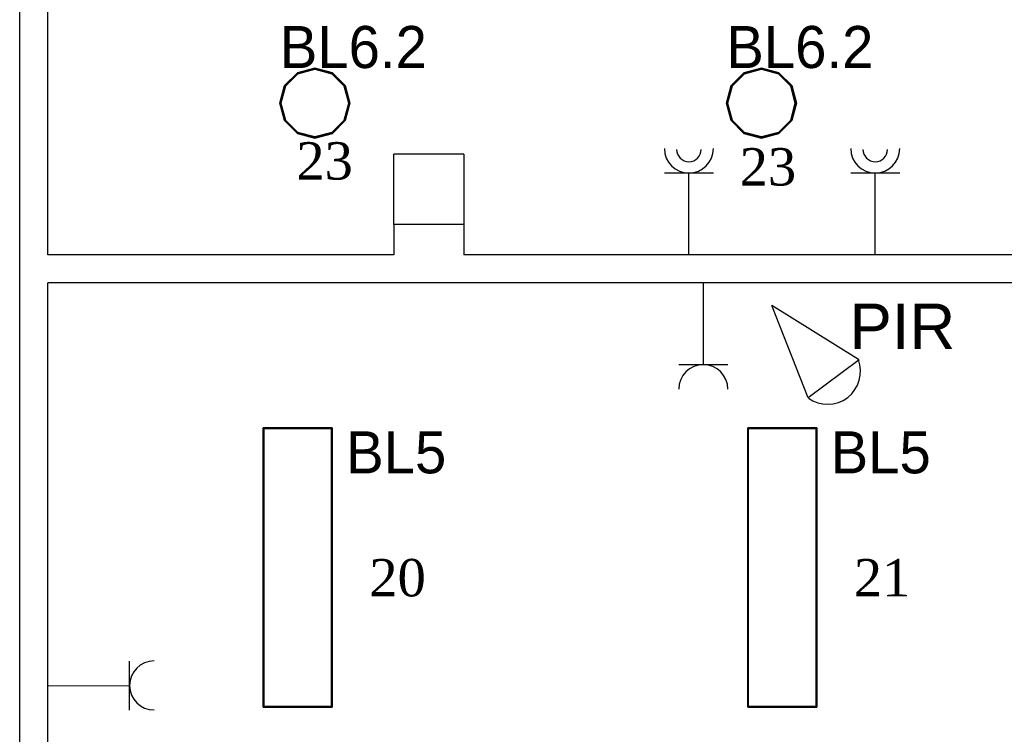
# Model space of a CAD drawing. Header units: millimetres. Extents: x -16803 to -7085, y -9068 to 2537.
# Tile 27 of 33: x -12404 to -11983, y 324 to 630. Entities that reach past the tile are written whole.
import ezdxf

# ---------------------------------------------------------------- set-up
doc = ezdxf.new("R2010")
doc.units = ezdxf.units.MM
doc.header["$MEASUREMENT"] = 0
for name, color, linetype in [('2D - Ogólne', 7, 'Continuous'), ('DLX_BLD0_FL1_LUMKEY_IDX', 7, 'Continuous'), ('teletech', 7, 'Continuous')]:
    doc.layers.add(name, color=color, linetype=linetype)
for name, color, linetype, lineweight in [('A_przekrojowe główne', 50, 'Continuous', 50), ('A_ściany istniejące', 82, 'Continuous', 50), ('elektryka', 255, 'Continuous', 35), ('opisy', 71, 'Continuous', 13)]:
    doc.layers.add(name, color=color, linetype=linetype, lineweight=lineweight)
doc.layers.add('DLX_BLD0_FL1_LUM 1', color=7, linetype='Continuous', true_color=0x002aff)
doc.layers.add('DLX_BLD0_FL1_LUM 4', color=7, linetype='Continuous', true_color=0x002aff)
doc.styles.add('ROMANS', font='times.ttf', dxfattribs={"height": 12})
doc.styles.get("Standard").update_dxf_attribs({"font": 'arial.ttf'})
doc.styles.add('TableTextStyle', font='txt')

msp = doc.modelspace()

# ---------------------------------------------------------------- linework, layer by layer
at = {"layer": '2D - Ogólne', "color": 7, "linetype": 'Continuous', "lineweight": -3}
for p, q in [((-12214.23, 572.1), (-12244.23, 572.1)), ((-12244.23, 542.1), (-12244.23, 572.1)), ((-12214.23, 572.1), (-12214.23, 542.1))]:
    msp.add_line(p, q, dxfattribs=at)
at = {"layer": 'A_przekrojowe główne', "lineweight": -3}
for p, q in [((-12404.23, 172.1), (-12404.23, 822.1)), ((-12392.23, 529.1), (-12392.23, 822.1)), ((-12244.23, 542.1), (-12244.23, 529.1)), ((-12214.23, 542.1), (-12214.23, 529.1)), ((-12244.23, 529.1), (-12392.23, 529.1)), ((-11919.23, 529.1), (-12214.23, 529.1)), ((-12392.23, 172.1), (-12392.23, 517.1)), ((-11919.23, 517.1), (-12392.23, 517.1))]:
    msp.add_line(p, q, dxfattribs=at)
at = {"layer": 'A_ściany istniejące', "lineweight": -3}
msp.add_line((-12214.23, 542.1), (-12244.23, 542.1), dxfattribs=at)
at = {"layer": 'DLX_BLD0_FL1_LUM 1', "lineweight": -3}
for points in [[(-12290.95, 601.52, 0), (-12285.46, 607.01, 0)], [(-12285.46, 607.01, 0), (-12290.95, 601.52, 0)], [(-12285.46, 607.01, 0), (-12290.95, 601.52, 0)], [(-12290.95, 601.52, 0), (-12285.46, 607.01, 0)], [(-12285.21, 606.58, 0), (-12290.52, 601.27, 0)], [(-12290.52, 601.27, 0), (-12285.21, 606.58, 0)], [(-12285.46, 607.01, 0), (-12277.96, 609.02, 0)], [(-12277.96, 609.02, 0), (-12285.46, 607.01, 0)], [(-12277.96, 609.02, 0), (-12285.46, 607.01, 0)], [(-12285.46, 607.01, 0), (-12277.96, 609.02, 0)], [(-12285.46, 607.01, 0), (-12285.46, 607.01, 0)], [(-12285.46, 607.01, 0), (-12285.46, 607.01, 0)], [(-12277.96, 608.52, 0), (-12285.21, 606.58, 0)], [(-12285.21, 606.58, 0), (-12277.96, 608.52, 0)], [(-12277.96, 609.02, 0), (-12277.96, 609.02, 0)], [(-12277.96, 609.02, 0), (-12270.46, 607.01, 0)], [(-12270.46, 607.01, 0), (-12277.96, 609.02, 0)], [(-12277.96, 609.02, 0), (-12277.96, 609.02, 0)], [(-12270.46, 607.01, 0), (-12277.96, 609.02, 0)], [(-12277.96, 609.02, 0), (-12270.46, 607.01, 0)], [(-12270.71, 606.58, 0), (-12277.96, 608.52, 0)], [(-12277.96, 608.52, 0), (-12270.71, 606.58, 0)], [(-12265.4, 601.27, 0), (-12270.71, 606.58, 0)], [(-12270.71, 606.58, 0), (-12265.4, 601.27, 0)], [(-12270.46, 607.01, 0), (-12270.46, 607.01, 0)], [(-12270.46, 607.01, 0), (-12264.97, 601.52, 0)], [(-12264.97, 601.52, 0), (-12270.46, 607.01, 0)], [(-12270.46, 607.01, 0), (-12270.46, 607.01, 0)], [(-12264.97, 601.52, 0), (-12270.46, 607.01, 0)], [(-12270.46, 607.01, 0), (-12264.97, 601.52, 0)], [(-12099.95, 601.52, 0), (-12094.46, 607.01, 0)], [(-12094.46, 607.01, 0), (-12099.95, 601.52, 0)], [(-12094.46, 607.01, 0), (-12099.95, 601.52, 0)], [(-12099.95, 601.52, 0), (-12094.46, 607.01, 0)], [(-12094.21, 606.58, 0), (-12099.52, 601.27, 0)], [(-12099.52, 601.27, 0), (-12094.21, 606.58, 0)], [(-12094.46, 607.01, 0), (-12086.96, 609.02, 0)], [(-12086.96, 609.02, 0), (-12094.46, 607.01, 0)], [(-12086.96, 609.02, 0), (-12094.46, 607.01, 0)], [(-12094.46, 607.01, 0), (-12086.96, 609.02, 0)], [(-12094.46, 607.01, 0), (-12094.46, 607.01, 0)], [(-12094.46, 607.01, 0), (-12094.46, 607.01, 0)], [(-12086.96, 608.52, 0), (-12094.21, 606.58, 0)], [(-12094.21, 606.58, 0), (-12086.96, 608.52, 0)], [(-12086.96, 609.02, 0), (-12086.96, 609.02, 0)], [(-12086.96, 609.02, 0), (-12079.46, 607.01, 0)], [(-12079.46, 607.01, 0), (-12086.96, 609.02, 0)], [(-12086.96, 609.02, 0), (-12086.96, 609.02, 0)], [(-12079.46, 607.01, 0), (-12086.96, 609.02, 0)], [(-12086.96, 609.02, 0), (-12079.46, 607.01, 0)], [(-12079.71, 606.58, 0), (-12086.96, 608.52, 0)], [(-12086.96, 608.52, 0), (-12079.71, 606.58, 0)], [(-12074.4, 601.27, 0), (-12079.71, 606.58, 0)], [(-12079.71, 606.58, 0), (-12074.4, 601.27, 0)], [(-12079.46, 607.01, 0), (-12079.46, 607.01, 0)], [(-12079.46, 607.01, 0), (-12073.97, 601.52, 0)], [(-12073.97, 601.52, 0), (-12079.46, 607.01, 0)], [(-12079.46, 607.01, 0), (-12079.46, 607.01, 0)], [(-12073.97, 601.52, 0), (-12079.46, 607.01, 0)], [(-12079.46, 607.01, 0), (-12073.97, 601.52, 0)], [(-12292.96, 594.02, 0), (-12290.95, 601.52, 0)], [(-12290.95, 601.52, 0), (-12292.96, 594.02, 0)], [(-12290.95, 601.52, 0), (-12292.96, 594.02, 0)], [(-12292.96, 594.02, 0), (-12290.95, 601.52, 0)], [(-12290.52, 601.27, 0), (-12292.46, 594.02, 0)], [(-12292.46, 594.02, 0), (-12290.52, 601.27, 0)], [(-12290.95, 601.52, 0), (-12290.95, 601.52, 0)], [(-12290.95, 601.52, 0), (-12290.95, 601.52, 0)], [(-12263.46, 594.02, 0), (-12265.4, 601.27, 0)], [(-12265.4, 601.27, 0), (-12263.46, 594.02, 0)], [(-12264.97, 601.52, 0), (-12264.97, 601.52, 0)], [(-12264.97, 601.52, 0), (-12262.96, 594.02, 0)], [(-12262.96, 594.02, 0), (-12264.97, 601.52, 0)], [(-12264.97, 601.52, 0), (-12264.97, 601.52, 0)], [(-12262.96, 594.02, 0), (-12264.97, 601.52, 0)], [(-12264.97, 601.52, 0), (-12262.96, 594.02, 0)], [(-12101.96, 594.02, 0), (-12099.95, 601.52, 0)], [(-12099.95, 601.52, 0), (-12101.96, 594.02, 0)], [(-12099.95, 601.52, 0), (-12101.96, 594.02, 0)], [(-12101.96, 594.02, 0), (-12099.95, 601.52, 0)], [(-12099.52, 601.27, 0), (-12101.46, 594.02, 0)], [(-12101.46, 594.02, 0), (-12099.52, 601.27, 0)], [(-12099.95, 601.52, 0), (-12099.95, 601.52, 0)], [(-12099.95, 601.52, 0), (-12099.95, 601.52, 0)], [(-12072.46, 594.02, 0), (-12074.4, 601.27, 0)], [(-12074.4, 601.27, 0), (-12072.46, 594.02, 0)], [(-12073.97, 601.52, 0), (-12073.97, 601.52, 0)], [(-12073.97, 601.52, 0), (-12071.96, 594.02, 0)], [(-12071.96, 594.02, 0), (-12073.97, 601.52, 0)], [(-12073.97, 601.52, 0), (-12073.97, 601.52, 0)], [(-12071.96, 594.02, 0), (-12073.97, 601.52, 0)], [(-12073.97, 601.52, 0), (-12071.96, 594.02, 0)], [(-12290.95, 586.52, 0), (-12292.96, 594.02, 0)], [(-12292.96, 594.02, 0), (-12292.96, 594.02, 0)], [(-12292.96, 594.02, 0), (-12290.95, 586.52, 0)], [(-12292.96, 594.02, 0), (-12292.96, 594.02, 0)], [(-12292.96, 594.02, 0), (-12290.95, 586.52, 0)], [(-12290.95, 586.52, 0), (-12292.96, 594.02, 0)], [(-12292.46, 594.02, 0), (-12290.52, 586.77, 0)], [(-12290.52, 586.77, 0), (-12292.46, 594.02, 0)], [(-12265.4, 586.77, 0), (-12263.46, 594.02, 0)], [(-12263.46, 594.02, 0), (-12265.4, 586.77, 0)], [(-12262.96, 594.02, 0), (-12264.97, 586.52, 0)], [(-12264.97, 586.52, 0), (-12262.96, 594.02, 0)], [(-12264.97, 586.52, 0), (-12262.96, 594.02, 0)], [(-12262.96, 594.02, 0), (-12264.97, 586.52, 0)], [(-12262.96, 594.02, 0), (-12262.96, 594.02, 0)], [(-12262.96, 594.02, 0), (-12262.96, 594.02, 0)], [(-12099.95, 586.52, 0), (-12101.96, 594.02, 0)], [(-12101.96, 594.02, 0), (-12101.96, 594.02, 0)], [(-12101.96, 594.02, 0), (-12099.95, 586.52, 0)], [(-12101.96, 594.02, 0), (-12101.96, 594.02, 0)], [(-12101.96, 594.02, 0), (-12099.95, 586.52, 0)], [(-12099.95, 586.52, 0), (-12101.96, 594.02, 0)], [(-12101.46, 594.02, 0), (-12099.52, 586.77, 0)], [(-12099.52, 586.77, 0), (-12101.46, 594.02, 0)], [(-12074.4, 586.77, 0), (-12072.46, 594.02, 0)], [(-12072.46, 594.02, 0), (-12074.4, 586.77, 0)], [(-12071.96, 594.02, 0), (-12073.97, 586.52, 0)], [(-12073.97, 586.52, 0), (-12071.96, 594.02, 0)], [(-12073.97, 586.52, 0), (-12071.96, 594.02, 0)], [(-12071.96, 594.02, 0), (-12073.97, 586.52, 0)], [(-12071.96, 594.02, 0), (-12071.96, 594.02, 0)], [(-12071.96, 594.02, 0), (-12071.96, 594.02, 0)], [(-12290.95, 586.52, 0), (-12290.95, 586.52, 0)], [(-12285.46, 581.03, 0), (-12290.95, 586.52, 0)], [(-12290.95, 586.52, 0), (-12290.95, 586.52, 0)], [(-12290.95, 586.52, 0), (-12285.46, 581.03, 0)], [(-12290.95, 586.52, 0), (-12285.46, 581.03, 0)], [(-12285.46, 581.03, 0), (-12290.95, 586.52, 0)], [(-12290.52, 586.77, 0), (-12285.21, 581.46, 0)], [(-12285.21, 581.46, 0), (-12290.52, 586.77, 0)], [(-12270.71, 581.46, 0), (-12265.4, 586.77, 0)], [(-12265.4, 586.77, 0), (-12270.71, 581.46, 0)], [(-12264.97, 586.52, 0), (-12270.46, 581.03, 0)], [(-12270.46, 581.03, 0), (-12264.97, 586.52, 0)], [(-12270.46, 581.03, 0), (-12264.97, 586.52, 0)], [(-12264.97, 586.52, 0), (-12270.46, 581.03, 0)], [(-12264.97, 586.52, 0), (-12264.97, 586.52, 0)], [(-12264.97, 586.52, 0), (-12264.97, 586.52, 0)], [(-12099.95, 586.52, 0), (-12099.95, 586.52, 0)], [(-12094.46, 581.03, 0), (-12099.95, 586.52, 0)], [(-12099.95, 586.52, 0), (-12099.95, 586.52, 0)], [(-12099.95, 586.52, 0), (-12094.46, 581.03, 0)], [(-12099.95, 586.52, 0), (-12094.46, 581.03, 0)], [(-12094.46, 581.03, 0), (-12099.95, 586.52, 0)], [(-12099.52, 586.77, 0), (-12094.21, 581.46, 0)], [(-12094.21, 581.46, 0), (-12099.52, 586.77, 0)], [(-12079.71, 581.46, 0), (-12074.4, 586.77, 0)], [(-12074.4, 586.77, 0), (-12079.71, 581.46, 0)], [(-12073.97, 586.52, 0), (-12079.46, 581.03, 0)], [(-12079.46, 581.03, 0), (-12073.97, 586.52, 0)], [(-12079.46, 581.03, 0), (-12073.97, 586.52, 0)], [(-12073.97, 586.52, 0), (-12079.46, 581.03, 0)], [(-12073.97, 586.52, 0), (-12073.97, 586.52, 0)], [(-12073.97, 586.52, 0), (-12073.97, 586.52, 0)], [(-12285.21, 581.46, 0), (-12277.96, 579.52, 0)], [(-12277.96, 579.52, 0), (-12285.21, 581.46, 0)], [(-12277.96, 579.52, 0), (-12270.71, 581.46, 0)], [(-12270.71, 581.46, 0), (-12277.96, 579.52, 0)], [(-12094.21, 581.46, 0), (-12086.96, 579.52, 0)], [(-12086.96, 579.52, 0), (-12094.21, 581.46, 0)], [(-12086.96, 579.52, 0), (-12079.71, 581.46, 0)], [(-12079.71, 581.46, 0), (-12086.96, 579.52, 0)], [(-12277.96, 579.02, 0), (-12285.46, 581.03, 0)], [(-12285.46, 581.03, 0), (-12285.46, 581.03, 0)], [(-12285.46, 581.03, 0), (-12277.96, 579.02, 0)], [(-12285.46, 581.03, 0), (-12285.46, 581.03, 0)], [(-12285.46, 581.03, 0), (-12277.96, 579.02, 0)], [(-12277.96, 579.02, 0), (-12285.46, 581.03, 0)], [(-12270.46, 581.03, 0), (-12277.96, 579.02, 0)], [(-12277.96, 579.02, 0), (-12270.46, 581.03, 0)], [(-12277.96, 579.02, 0), (-12270.46, 581.03, 0)], [(-12270.46, 581.03, 0), (-12277.96, 579.02, 0)], [(-12277.96, 579.02, 0), (-12277.96, 579.02, 0)], [(-12277.96, 579.02, 0), (-12277.96, 579.02, 0)], [(-12270.46, 581.03, 0), (-12270.46, 581.03, 0)], [(-12270.46, 581.03, 0), (-12270.46, 581.03, 0)], [(-12086.96, 579.02, 0), (-12094.46, 581.03, 0)], [(-12094.46, 581.03, 0), (-12094.46, 581.03, 0)], [(-12094.46, 581.03, 0), (-12086.96, 579.02, 0)], [(-12094.46, 581.03, 0), (-12094.46, 581.03, 0)], [(-12094.46, 581.03, 0), (-12086.96, 579.02, 0)], [(-12086.96, 579.02, 0), (-12094.46, 581.03, 0)], [(-12079.46, 581.03, 0), (-12086.96, 579.02, 0)], [(-12086.96, 579.02, 0), (-12079.46, 581.03, 0)], [(-12086.96, 579.02, 0), (-12079.46, 581.03, 0)], [(-12079.46, 581.03, 0), (-12086.96, 579.02, 0)], [(-12086.96, 579.02, 0), (-12086.96, 579.02, 0)], [(-12086.96, 579.02, 0), (-12086.96, 579.02, 0)], [(-12079.46, 581.03, 0), (-12079.46, 581.03, 0)], [(-12079.46, 581.03, 0), (-12079.46, 581.03, 0)]]:
    msp.add_polyline3d(points, dxfattribs=at)
at = {"layer": 'DLX_BLD0_FL1_LUM 4', "lineweight": -3}
for points in [[(-12300.05, 335.48, 0), (-12300.05, 454.98, 0)], [(-12300.05, 454.98, 0), (-12300.05, 454.98, 0)], [(-12300.05, 454.98, 0), (-12300.05, 335.48, 0)], [(-12300.05, 454.98, 0), (-12270.55, 454.98, 0)], [(-12270.55, 454.98, 0), (-12300.05, 454.98, 0)], [(-12300.05, 454.98, 0), (-12300.05, 454.98, 0)], [(-12300.05, 454.98, 0), (-12300.05, 335.48, 0)], [(-12270.55, 454.98, 0), (-12300.05, 454.98, 0)], [(-12300.05, 335.48, 0), (-12300.05, 454.98, 0)], [(-12300.05, 454.98, 0), (-12270.55, 454.98, 0)], [(-12270.55, 454.98, 0), (-12270.55, 335.48, 0)], [(-12270.55, 335.48, 0), (-12270.55, 454.98, 0)], [(-12270.55, 454.98, 0), (-12270.55, 454.98, 0)], [(-12270.55, 454.98, 0), (-12270.55, 454.98, 0)], [(-12270.55, 335.48, 0), (-12270.55, 454.98, 0)], [(-12270.55, 454.98, 0), (-12270.55, 335.48, 0)], [(-12092.82, 335.48, 0), (-12092.82, 454.98, 0)], [(-12092.82, 454.98, 0), (-12092.82, 454.98, 0)], [(-12092.82, 454.98, 0), (-12092.82, 335.48, 0)], [(-12092.82, 454.98, 0), (-12063.32, 454.98, 0)], [(-12063.32, 454.98, 0), (-12092.82, 454.98, 0)], [(-12092.82, 454.98, 0), (-12092.82, 454.98, 0)], [(-12092.82, 454.98, 0), (-12092.82, 335.48, 0)], [(-12063.32, 454.98, 0), (-12092.82, 454.98, 0)], [(-12092.82, 335.48, 0), (-12092.82, 454.98, 0)], [(-12092.82, 454.98, 0), (-12063.32, 454.98, 0)], [(-12063.32, 454.98, 0), (-12063.32, 335.48, 0)], [(-12063.32, 335.48, 0), (-12063.32, 454.98, 0)], [(-12063.32, 454.98, 0), (-12063.32, 454.98, 0)], [(-12063.32, 454.98, 0), (-12063.32, 454.98, 0)], [(-12063.32, 335.48, 0), (-12063.32, 454.98, 0)], [(-12063.32, 454.98, 0), (-12063.32, 335.48, 0)], [(-12299.8, 335.73, 0), (-12299.8, 454.73, 0)], [(-12299.8, 454.73, 0), (-12270.8, 454.73, 0)], [(-12299.8, 454.73, 0), (-12299.8, 335.73, 0)], [(-12270.8, 454.73, 0), (-12299.8, 454.73, 0)], [(-12299.8, 454.73, 0), (-12299.8, 335.73, 0)], [(-12270.8, 454.73, 0), (-12299.8, 454.73, 0)], [(-12299.8, 335.73, 0), (-12299.8, 454.73, 0)], [(-12299.8, 454.73, 0), (-12270.8, 454.73, 0)], [(-12270.8, 454.73, 0), (-12270.8, 335.73, 0)], [(-12270.8, 335.73, 0), (-12270.8, 454.73, 0)], [(-12270.8, 335.73, 0), (-12270.8, 454.73, 0)], [(-12270.8, 454.73, 0), (-12270.8, 335.73, 0)], [(-12092.57, 335.73, 0), (-12092.57, 454.73, 0)], [(-12092.57, 454.73, 0), (-12063.57, 454.73, 0)], [(-12092.57, 454.73, 0), (-12092.57, 335.73, 0)], [(-12063.57, 454.73, 0), (-12092.57, 454.73, 0)], [(-12092.57, 454.73, 0), (-12092.57, 335.73, 0)], [(-12063.57, 454.73, 0), (-12092.57, 454.73, 0)], [(-12092.57, 335.73, 0), (-12092.57, 454.73, 0)], [(-12092.57, 454.73, 0), (-12063.57, 454.73, 0)], [(-12063.57, 454.73, 0), (-12063.57, 335.73, 0)], [(-12063.57, 335.73, 0), (-12063.57, 454.73, 0)], [(-12063.57, 335.73, 0), (-12063.57, 454.73, 0)], [(-12063.57, 454.73, 0), (-12063.57, 335.73, 0)], [(-12270.55, 335.48, 0), (-12300.05, 335.48, 0)], [(-12300.05, 335.48, 0), (-12270.55, 335.48, 0)], [(-12300.05, 335.48, 0), (-12270.55, 335.48, 0)], [(-12270.55, 335.48, 0), (-12300.05, 335.48, 0)], [(-12270.8, 335.73, 0), (-12299.8, 335.73, 0)], [(-12299.8, 335.73, 0), (-12270.8, 335.73, 0)], [(-12299.8, 335.73, 0), (-12270.8, 335.73, 0)], [(-12270.8, 335.73, 0), (-12299.8, 335.73, 0)], [(-12063.32, 335.48, 0), (-12092.82, 335.48, 0)], [(-12092.82, 335.48, 0), (-12063.32, 335.48, 0)], [(-12092.82, 335.48, 0), (-12063.32, 335.48, 0)], [(-12063.32, 335.48, 0), (-12092.82, 335.48, 0)], [(-12063.57, 335.73, 0), (-12092.57, 335.73, 0)], [(-12092.57, 335.73, 0), (-12063.57, 335.73, 0)], [(-12092.57, 335.73, 0), (-12063.57, 335.73, 0)], [(-12063.57, 335.73, 0), (-12092.57, 335.73, 0)]]:
    msp.add_polyline3d(points, dxfattribs=at)
at = {"layer": 'elektryka', "color": 3, "lineweight": -3}
for p, q in [((-12107.47, 564.1), (-12128.47, 564.1)), ((-12117.97, 529.1), (-12117.97, 564.1)), ((-12027.77, 564.1), (-12048.77, 564.1)), ((-12038.27, 529.1), (-12038.27, 564.1)), ((-12111.81, 517.1), (-12111.81, 482.1)), ((-12122.31, 482.1), (-12101.31, 482.1)), ((-12357.19, 334.24), (-12357.27, 355.24)), ((-12392.23, 344.6), (-12357.23, 344.74))]:
    msp.add_line(p, q, dxfattribs=at)
for centre, radius, start, end in [((-12117.97, 574.6), 10.5, 180, 0), ((-12117.97, 574.2), 5.25, 180, 0), ((-12038.27, 574.6), 10.5, 180, 0), ((-12038.27, 574.2), 5.25, 180, 0), ((-12111.81, 471.6), 10.5, 0, 180), ((-12346.73, 344.78), 10.5, 90.2275, 270.2275)]:
    msp.add_arc(centre, radius, start, end, dxfattribs=at)
at = {"layer": 'teletech', "lineweight": -3}
for p, q in [((-12066.97, 467.93), (-12082.52, 507.46)), ((-12045.49, 484.27), (-12082.52, 507.46)), ((-12045.09, 484.2), (-12066.97, 467.93))]:
    msp.add_line(p, q, dxfattribs=at)
msp.add_arc((-12058.63, 479.21), 14.08, 234.1238, 21.0646, dxfattribs=at)

# ---------------------------------------------------------------- texts
at = {"layer": 'DLX_BLD0_FL1_LUMKEY_IDX', "lineweight": -3, "style": 'TableTextStyle'}
for s, p in [('BL6.2', (-12292.96, 609.02)), ('BL6.2', (-12101.96, 609.02)), ('BL5', (-12264.57, 435.55)), ('BL5', (-12057.34, 435.55))]:
    msp.add_text(s, height=18, dxfattribs=at).set_placement(p)
at = {"layer": 'opisy', "color": 0, "lineweight": -3, "style": 'ROMANS'}
for s, p in [('23', (-12285.88, 561.29)), ('23', (-12096.25, 558.75)), ('20', (-12254.67, 382.89)), ('21', (-12047.44, 382.89))]:
    msp.add_text(s, height=16, dxfattribs=at).set_placement(p)
at = {"layer": 'teletech', "lineweight": -3}
msp.add_text('PIR', height=19.411, dxfattribs=at).set_placement((-12049.23, 488.79))

doc.saveas('drawing.dxf')
